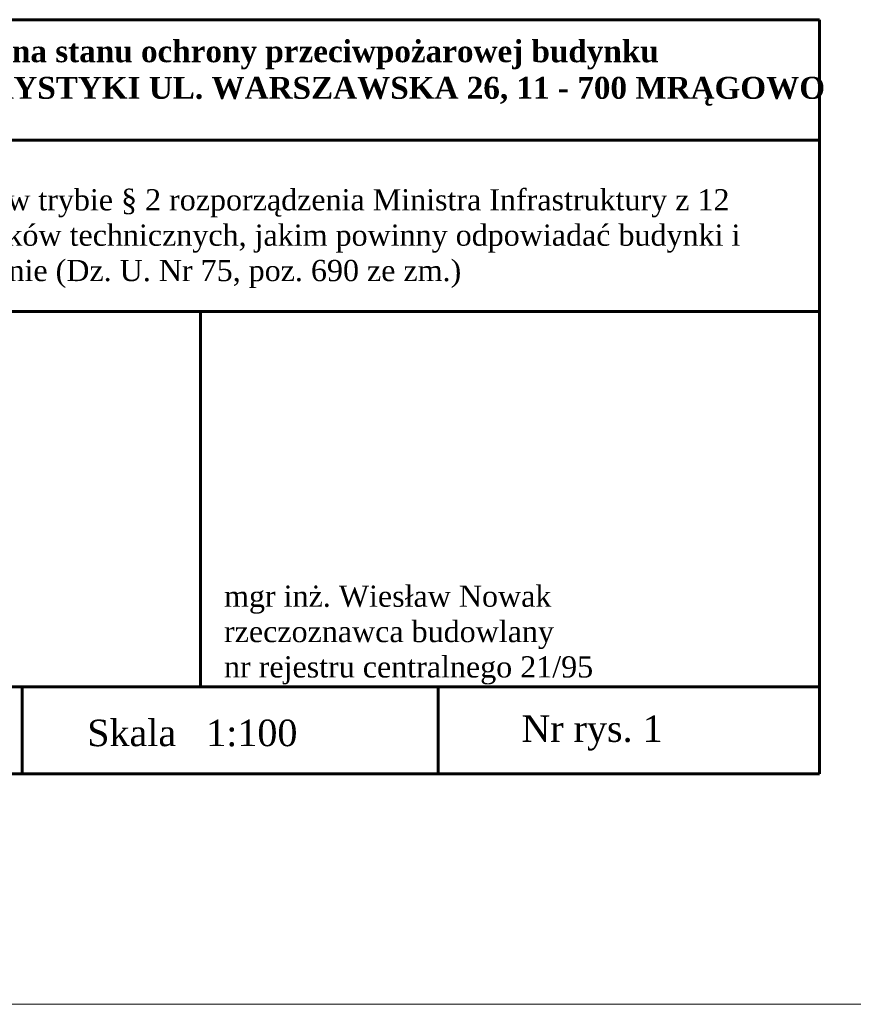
# Model space of a CAD drawing. Header units: inches. Extents: x 1504 to 12593, y -807 to 3183.
# Tile 249 of 256: x 7881 to 8565, y -807 to 0. Entities that reach past the tile are written whole.
import ezdxf

# ---------------------------------------------------------------- set-up
doc = ezdxf.new("R2010")
doc.units = ezdxf.units.IN
doc.header["$MEASUREMENT"] = 0
doc.layers.add('at_Rect', color=7, linetype='Continuous')
doc.layers.add('P', color=250, linetype='Continuous', lineweight=18)

msp = doc.modelspace()

# ---------------------------------------------------------------- linework, layer by layer
at = {"color": 0, "lineweight": 60}
for p, q in [((8029.47, -239.83), (8029.47, -546.47)), ((7883.41, -546.47), (7883.41, -617.71)), ((8224.45, -546.47), (8224.45, -617.7))]:
    msp.add_line(p, q, dxfattribs=at)
at = {"layer": 'at_Rect', "color": 7, "lineweight": 15}
msp.add_line((9076.24, -806.62), (1504.27, -806.62), dxfattribs=at)
at = {"layer": 'P', "color": 0, "lineweight": 60}
for points in [[(8536.87, 0.46), (7280.69, 0.46)], [(8536.9, 0.49), (8536.9, -617.71)], [(8536.9, -98.21), (7280.69, -98.21)], [(8536.9, -98.21), (7280.69, -98.21)], [(8536.9, -238.63), (7280.7, -238.63)], [(8536.9, -546.47), (7280.7, -546.47)], [(8536.9, -617.71), (7280.7, -617.71)]]:
    msp.add_lwpolyline(points, dxfattribs=at)

# ---------------------------------------------------------------- texts
at = {"color": 0, "attachment_point": 1}
for s, insert, char_height, width in [('\\pi284;{\\fTimes New Roman|b1|i0|c238|p18;\\C256;Ekspertyza techniczna stanu ochrony przeciwpożarowej budynku \\P\\pi153.69;CENTRUM KULTURY I TURYSTYKI UL. WARSZAWSKA 26, 11 - 700 MRĄGOWO\\H1.0036x; }', (7357.63, -16.36), 18, 1314.6429), ('\\pi15.19;{\\fTimes New Roman|b0|i0|c238|p18;EKSPERTYZA TECHNICZNA w trybie § 2 rozporządzenia Ministra Infrastruktury z 12 \\P\\pi5.9078;kwietnia 2002 r. w sprawie warunków technicznych, jakim powinny odpowiadać budynki i \\P\\pi225.62;ich usytuowanie (Dz. U. Nr 75, poz. 690 ze zm.)}', (7507.19, -138.46), 17.38548, 948.4508)]:
    msp.add_mtext(s, dxfattribs=dict(at, insert=insert, char_height=char_height, width=width))
at = {"color": 0, "lineweight": 60, "attachment_point": 1}
for s, insert, char_height, width in [('{\\ftimes new roman|b0|i0|c238|p18;mgr inż. Wiesław Nowak\\Przeczoznawca budowlany\\Pnr rejestru centralnego 21/95}', (8048.8, -463.38), 17.3855, 329.3845), ('{\\fTimes New Roman|b0|i0|c238|p18;Skala   1:100}', (7936.65, -573.28), 21.7319, 793.3313), ('{\\fTimes New Roman|b0|i0|c0|p18;\\H0.9999x;Nr rys. \\fTimes New Roman|b0|i0|c238|p18;1}', (8292.55, -569.79), 21.7319, 212.8488)]:
    msp.add_mtext(s, dxfattribs=dict(at, insert=insert, char_height=char_height, width=width))

doc.saveas('drawing.dxf')
